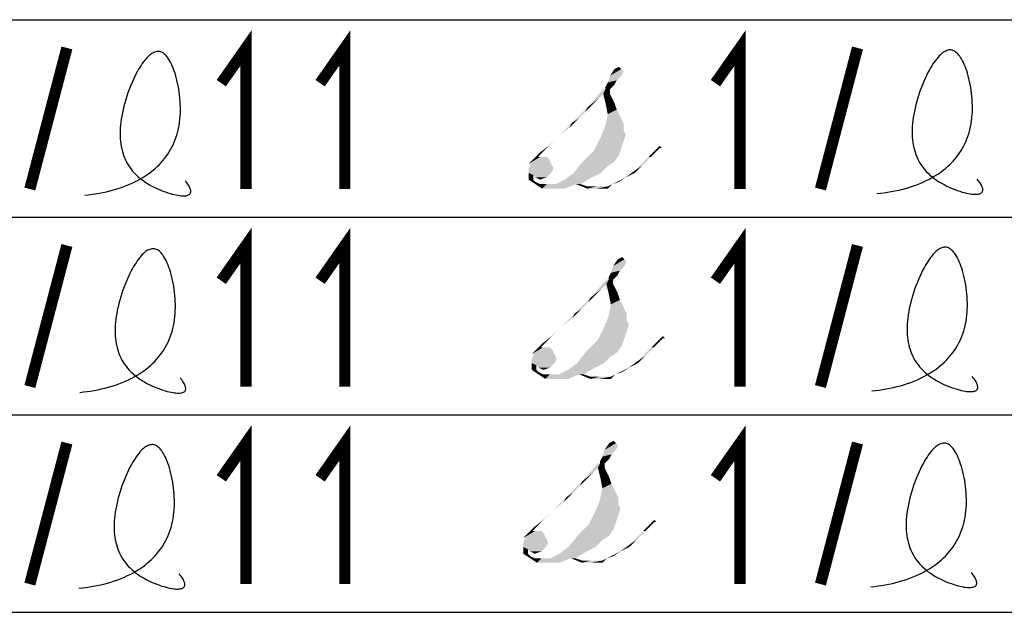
# Model space of a CAD drawing. Extents: x 28 to 410, y 33 to 287.
# Tile 38 of 41: x 356 to 374, y 262 to 273. Entities that reach past the tile are written whole.
import ezdxf

# ---------------------------------------------------------------- set-up
doc = ezdxf.new("R2010")
doc.units = 0
doc.header["$LTSCALE"] = 23.1
doc.layers.get('0').update_dxf_attribs({"linetype": 'CONTINUOUS'})
doc.layers.add('ALL_NOTE', color=7, linetype='CONTINUOUS')

msp = doc.modelspace()

# ---------------------------------------------------------------- linework, layer by layer
at = {"color": 2, "linetype": 'CONTINUOUS'}
for p, q in [((180.93, 272.946), (409.93, 272.946)), ((180.93, 269.446), (409.93, 269.446)), ((180.93, 265.946), (409.93, 265.946)), ((180.93, 262.446), (409.93, 262.446))]:
    msp.add_line(p, q, dxfattribs=at)
for points in [[(357.575, 269.839), (357.639, 269.845), (357.703, 269.853), (357.767, 269.862), (357.831, 269.873), (357.895, 269.885), (357.958, 269.898), (358.02, 269.913), (358.083, 269.93), (358.144, 269.948), (358.205, 269.968), (358.265, 269.989), (358.324, 270.012), (358.383, 270.036), (358.44, 270.062), (358.496, 270.09), (358.551, 270.12), (358.604, 270.151), (358.656, 270.185), (358.707, 270.22), (358.756, 270.256), (358.792, 270.286), (358.828, 270.317), (358.862, 270.348), (358.896, 270.381), (358.928, 270.415), (358.959, 270.45), (358.988, 270.487), (359.017, 270.524), (359.044, 270.563), (359.07, 270.603), (359.094, 270.644), (359.117, 270.686), (359.139, 270.73), (359.159, 270.775), (359.177, 270.821), (359.194, 270.869), (359.209, 270.917), (359.223, 270.967), (359.235, 271.019), (359.245, 271.071), (359.253, 271.125), (359.26, 271.181), (359.265, 271.237), (359.267, 271.289), (359.268, 271.342), (359.268, 271.395), (359.266, 271.449), (359.263, 271.503), (359.259, 271.557), (359.253, 271.611), (359.246, 271.665), (359.238, 271.719), (359.228, 271.772), (359.218, 271.823), (359.206, 271.874), (359.194, 271.924), (359.18, 271.972), (359.167, 272.013), (359.154, 272.052), (359.139, 272.09), (359.124, 272.126), (359.109, 272.16), (359.093, 272.193), (359.076, 272.223), (359.058, 272.251), (359.044, 272.272), (359.029, 272.291), (359.014, 272.309), (358.999, 272.325), (358.983, 272.339), (358.968, 272.352), (358.951, 272.362), (358.935, 272.371), (358.918, 272.377), (358.901, 272.382), (358.884, 272.384), (358.867, 272.384), (358.849, 272.382), (358.831, 272.378), (358.813, 272.373), (358.795, 272.365), (358.777, 272.355), (358.759, 272.344), (358.74, 272.331), (358.722, 272.316), (358.704, 272.3), (358.681, 272.278), (358.659, 272.253), (358.637, 272.227), (358.614, 272.199), (358.592, 272.168), (358.571, 272.136), (358.549, 272.103), (358.528, 272.067), (358.507, 272.031), (358.48, 271.981), (358.455, 271.93), (358.43, 271.877), (358.406, 271.822), (358.383, 271.766), (358.36, 271.709), (358.339, 271.651), (358.319, 271.592), (358.301, 271.533), (358.283, 271.473), (358.267, 271.414), (358.253, 271.354), (358.24, 271.296), (358.229, 271.237), (358.22, 271.184), (358.213, 271.132), (358.208, 271.081), (358.204, 271.031), (358.201, 270.981), (358.2, 270.932), (358.201, 270.884), (358.203, 270.837), (358.207, 270.79), (358.213, 270.744), (358.22, 270.7), (358.229, 270.656), (358.24, 270.613), (358.253, 270.57), (358.268, 270.529), (358.284, 270.489), (358.302, 270.449), (358.322, 270.41), (358.344, 270.373), (358.368, 270.336), (358.394, 270.3), (358.422, 270.265), (358.452, 270.231), (358.484, 270.198), (358.517, 270.166), (358.553, 270.135), (358.592, 270.106), (358.632, 270.077), (358.674, 270.049), (358.718, 270.022), (358.765, 269.996), (358.814, 269.971), (358.865, 269.948), (358.91, 269.929), (358.955, 269.91), (359.002, 269.894), (359.048, 269.878), (359.085, 269.867), (359.122, 269.857), (359.157, 269.848), (359.192, 269.84), (359.226, 269.834), (359.253, 269.83), (359.279, 269.827), (359.304, 269.825), (359.327, 269.825), (359.349, 269.826), (359.369, 269.828), (359.385, 269.832), (359.399, 269.836), (359.412, 269.841), (359.423, 269.848), (359.433, 269.856), (359.44, 269.865), (359.446, 269.875), (359.449, 269.884), (359.451, 269.893), (359.452, 269.903), (359.452, 269.914), (359.45, 269.926), (359.447, 269.939), (359.443, 269.952), (359.437, 269.967), (359.43, 269.982), (359.421, 269.998), (359.411, 270.015), (359.4, 270.033), (359.387, 270.052), (359.372, 270.072), (359.355, 270.093)], [(371.6, 269.865), (371.664, 269.872), (371.728, 269.879), (371.792, 269.889), (371.856, 269.899), (371.919, 269.911), (371.983, 269.925), (372.045, 269.94), (372.107, 269.956), (372.169, 269.974), (372.23, 269.994), (372.29, 270.015), (372.349, 270.038), (372.408, 270.063), (372.465, 270.089), (372.521, 270.117), (372.576, 270.147), (372.629, 270.178), (372.681, 270.211), (372.732, 270.246), (372.781, 270.283), (372.817, 270.312), (372.853, 270.343), (372.887, 270.375), (372.92, 270.408), (372.952, 270.442), (372.983, 270.477), (373.013, 270.513), (373.042, 270.551), (373.069, 270.59), (373.095, 270.629), (373.119, 270.671), (373.142, 270.713), (373.163, 270.757), (373.184, 270.801), (373.202, 270.848), (373.219, 270.895), (373.234, 270.944), (373.248, 270.994), (373.26, 271.045), (373.27, 271.098), (373.278, 271.152), (373.285, 271.207), (373.289, 271.264), (373.292, 271.316), (373.293, 271.368), (373.293, 271.422), (373.291, 271.475), (373.288, 271.53), (373.284, 271.584), (373.278, 271.638), (373.271, 271.692), (373.263, 271.745), (373.253, 271.798), (373.243, 271.85), (373.231, 271.901), (373.218, 271.95), (373.205, 271.998), (373.192, 272.039), (373.178, 272.079), (373.164, 272.116), (373.149, 272.152), (373.134, 272.187), (373.117, 272.219), (373.101, 272.25), (373.083, 272.278), (373.069, 272.299), (373.054, 272.318), (373.039, 272.336), (373.024, 272.352), (373.008, 272.366), (372.992, 272.378), (372.976, 272.389), (372.96, 272.397), (372.943, 272.404), (372.926, 272.408), (372.909, 272.411), (372.891, 272.411), (372.874, 272.409), (372.856, 272.405), (372.838, 272.399), (372.82, 272.391), (372.802, 272.382), (372.784, 272.37), (372.765, 272.357), (372.747, 272.343), (372.729, 272.326), (372.706, 272.304), (372.684, 272.28), (372.661, 272.254), (372.639, 272.225), (372.617, 272.195), (372.595, 272.163), (372.574, 272.129), (372.553, 272.094), (372.532, 272.057), (372.505, 272.008), (372.48, 271.956), (372.455, 271.903), (372.431, 271.849), (372.407, 271.793), (372.385, 271.735), (372.364, 271.677), (372.344, 271.619), (372.326, 271.559), (372.308, 271.5), (372.292, 271.44), (372.278, 271.381), (372.265, 271.322), (372.254, 271.264), (372.245, 271.211), (372.238, 271.159), (372.233, 271.108), (372.228, 271.057), (372.226, 271.008), (372.225, 270.959), (372.226, 270.91), (372.228, 270.863), (372.232, 270.817), (372.238, 270.771), (372.245, 270.726), (372.254, 270.682), (372.265, 270.639), (372.278, 270.597), (372.292, 270.556), (372.309, 270.515), (372.327, 270.476), (372.347, 270.437), (372.369, 270.399), (372.393, 270.362), (372.419, 270.327), (372.447, 270.292), (372.477, 270.258), (372.508, 270.225), (372.542, 270.193), (372.578, 270.162), (372.616, 270.132), (372.657, 270.103), (372.699, 270.075), (372.743, 270.048), (372.79, 270.023), (372.839, 269.998), (372.89, 269.974), (372.934, 269.955), (372.98, 269.937), (373.026, 269.92), (373.073, 269.905), (373.11, 269.893), (373.146, 269.883), (373.182, 269.874), (373.217, 269.867), (373.251, 269.86), (373.278, 269.856), (373.304, 269.854), (373.329, 269.852), (373.352, 269.852), (373.374, 269.853), (373.394, 269.855), (373.41, 269.858), (373.424, 269.862), (373.437, 269.868), (373.448, 269.874), (373.457, 269.882), (373.465, 269.891), (373.471, 269.901), (373.474, 269.91), (373.476, 269.92), (373.477, 269.93), (373.477, 269.941), (373.475, 269.953), (373.472, 269.965), (373.468, 269.979), (373.462, 269.993), (373.455, 270.008), (373.446, 270.025), (373.436, 270.042), (373.425, 270.06), (373.411, 270.079), (373.397, 270.099), (373.38, 270.119)], [(357.486, 266.343), (357.55, 266.35), (357.614, 266.358), (357.678, 266.367), (357.742, 266.378), (357.806, 266.39), (357.869, 266.403), (357.932, 266.418), (357.994, 266.435), (358.055, 266.453), (358.116, 266.472), (358.176, 266.494), (358.236, 266.517), (358.294, 266.541), (358.351, 266.567), (358.407, 266.595), (358.462, 266.625), (358.515, 266.656), (358.568, 266.689), (358.618, 266.724), (358.667, 266.761), (358.704, 266.791), (358.739, 266.821), (358.773, 266.853), (358.807, 266.886), (358.839, 266.92), (358.87, 266.955), (358.899, 266.992), (358.928, 267.029), (358.955, 267.068), (358.981, 267.108), (359.005, 267.149), (359.028, 267.191), (359.05, 267.235), (359.07, 267.28), (359.088, 267.326), (359.105, 267.373), (359.12, 267.422), (359.134, 267.472), (359.146, 267.523), (359.156, 267.576), (359.165, 267.63), (359.171, 267.685), (359.176, 267.742), (359.178, 267.794), (359.179, 267.847), (359.179, 267.9), (359.177, 267.954), (359.174, 268.008), (359.17, 268.062), (359.164, 268.116), (359.157, 268.17), (359.149, 268.224), (359.14, 268.276), (359.129, 268.328), (359.117, 268.379), (359.105, 268.429), (359.091, 268.477), (359.078, 268.518), (359.065, 268.557), (359.05, 268.595), (359.036, 268.631), (359.02, 268.665), (359.004, 268.698), (358.987, 268.728), (358.97, 268.756), (358.955, 268.777), (358.941, 268.796), (358.926, 268.814), (358.91, 268.83), (358.895, 268.844), (358.879, 268.857), (358.863, 268.867), (358.846, 268.876), (358.829, 268.882), (358.812, 268.887), (358.795, 268.889), (358.778, 268.889), (358.76, 268.887), (358.742, 268.883), (358.724, 268.877), (358.706, 268.87), (358.688, 268.86), (358.67, 268.849), (358.652, 268.836), (358.633, 268.821), (358.615, 268.805), (358.592, 268.783), (358.57, 268.758), (358.548, 268.732), (358.526, 268.704), (358.504, 268.673), (358.482, 268.641), (358.46, 268.608), (358.439, 268.572), (358.418, 268.535), (358.392, 268.486), (358.366, 268.435), (358.341, 268.382), (358.317, 268.327), (358.294, 268.271), (358.271, 268.214), (358.25, 268.156), (358.23, 268.097), (358.212, 268.038), (358.195, 267.978), (358.179, 267.919), (358.164, 267.859), (358.151, 267.8), (358.14, 267.742), (358.132, 267.689), (358.124, 267.637), (358.119, 267.586), (358.115, 267.536), (358.112, 267.486), (358.111, 267.437), (358.112, 267.389), (358.114, 267.341), (358.118, 267.295), (358.124, 267.249), (358.131, 267.205), (358.141, 267.161), (358.152, 267.117), (358.164, 267.075), (358.179, 267.034), (358.195, 266.993), (358.213, 266.954), (358.233, 266.915), (358.255, 266.878), (358.279, 266.841), (358.305, 266.805), (358.333, 266.77), (358.363, 266.736), (358.395, 266.703), (358.429, 266.671), (358.465, 266.64), (358.503, 266.61), (358.543, 266.582), (358.585, 266.554), (358.63, 266.527), (358.676, 266.501), (358.725, 266.476), (358.776, 266.452), (358.821, 266.433), (358.866, 266.415), (358.913, 266.398), (358.959, 266.383), (358.996, 266.372), (359.033, 266.361), (359.069, 266.353), (359.104, 266.345), (359.137, 266.339), (359.164, 266.335), (359.19, 266.332), (359.215, 266.33), (359.238, 266.33), (359.26, 266.331), (359.28, 266.333), (359.296, 266.336), (359.31, 266.341), (359.323, 266.346), (359.334, 266.353), (359.344, 266.36), (359.352, 266.369), (359.357, 266.38), (359.361, 266.388), (359.362, 266.398), (359.363, 266.408), (359.363, 266.419), (359.361, 266.431), (359.358, 266.444), (359.354, 266.457), (359.348, 266.471), (359.341, 266.487), (359.332, 266.503), (359.322, 266.52), (359.311, 266.538), (359.298, 266.557), (359.283, 266.577), (359.267, 266.598)], [(371.511, 266.37), (371.575, 266.376), (371.639, 266.384), (371.703, 266.394), (371.767, 266.404), (371.831, 266.416), (371.894, 266.43), (371.956, 266.445), (372.019, 266.461), (372.08, 266.479), (372.141, 266.499), (372.201, 266.52), (372.26, 266.543), (372.319, 266.568), (372.376, 266.594), (372.432, 266.622), (372.487, 266.651), (372.54, 266.683), (372.592, 266.716), (372.643, 266.751), (372.692, 266.788), (372.728, 266.817), (372.764, 266.848), (372.798, 266.88), (372.832, 266.913), (372.864, 266.947), (372.895, 266.982), (372.924, 267.018), (372.953, 267.056), (372.98, 267.094), (373.006, 267.134), (373.03, 267.175), (373.053, 267.218), (373.075, 267.262), (373.095, 267.306), (373.113, 267.353), (373.13, 267.4), (373.145, 267.449), (373.159, 267.499), (373.171, 267.55), (373.181, 267.603), (373.189, 267.657), (373.196, 267.712), (373.201, 267.769), (373.203, 267.82), (373.204, 267.873), (373.204, 267.926), (373.202, 267.98), (373.199, 268.034), (373.195, 268.089), (373.189, 268.143), (373.182, 268.197), (373.174, 268.25), (373.164, 268.303), (373.154, 268.355), (373.142, 268.406), (373.13, 268.455), (373.116, 268.503), (373.103, 268.544), (373.09, 268.583), (373.075, 268.621), (373.06, 268.657), (373.045, 268.692), (373.029, 268.724), (373.012, 268.754), (372.994, 268.783), (372.98, 268.803), (372.965, 268.823), (372.95, 268.84), (372.935, 268.856), (372.919, 268.871), (372.904, 268.883), (372.887, 268.894), (372.871, 268.902), (372.854, 268.909), (372.837, 268.913), (372.82, 268.915), (372.803, 268.916), (372.785, 268.914), (372.767, 268.91), (372.749, 268.904), (372.731, 268.896), (372.713, 268.887), (372.695, 268.875), (372.676, 268.862), (372.658, 268.848), (372.64, 268.831), (372.617, 268.809), (372.595, 268.785), (372.573, 268.758), (372.55, 268.73), (372.528, 268.7), (372.507, 268.668), (372.485, 268.634), (372.464, 268.599), (372.443, 268.562), (372.416, 268.513), (372.391, 268.461), (372.366, 268.408), (372.342, 268.354), (372.319, 268.298), (372.296, 268.24), (372.275, 268.182), (372.255, 268.123), (372.237, 268.064), (372.219, 268.005), (372.203, 267.945), (372.189, 267.886), (372.176, 267.827), (372.165, 267.769), (372.156, 267.716), (372.149, 267.664), (372.144, 267.613), (372.14, 267.562), (372.137, 267.512), (372.136, 267.463), (372.137, 267.415), (372.139, 267.368), (372.143, 267.322), (372.149, 267.276), (372.156, 267.231), (372.165, 267.187), (372.176, 267.144), (372.189, 267.102), (372.204, 267.06), (372.22, 267.02), (372.238, 266.98), (372.258, 266.942), (372.28, 266.904), (372.304, 266.867), (372.33, 266.832), (372.358, 266.797), (372.388, 266.763), (372.42, 266.73), (372.453, 266.698), (372.489, 266.667), (372.527, 266.637), (372.568, 266.608), (372.61, 266.58), (372.654, 266.553), (372.701, 266.527), (372.75, 266.503), (372.801, 266.479), (372.846, 266.46), (372.891, 266.442), (372.938, 266.425), (372.984, 266.409), (373.021, 266.398), (373.058, 266.388), (373.093, 266.379), (373.128, 266.371), (373.162, 266.365), (373.189, 266.361), (373.215, 266.359), (373.24, 266.357), (373.263, 266.357), (373.285, 266.358), (373.305, 266.36), (373.321, 266.363), (373.335, 266.367), (373.348, 266.373), (373.359, 266.379), (373.369, 266.387), (373.376, 266.396), (373.382, 266.406), (373.385, 266.415), (373.387, 266.424), (373.388, 266.435), (373.388, 266.446), (373.386, 266.457), (373.383, 266.47), (373.379, 266.484), (373.373, 266.498), (373.366, 266.513), (373.357, 266.529), (373.347, 266.546), (373.336, 266.565), (373.323, 266.583), (373.308, 266.603), (373.291, 266.624)], [(357.469, 262.873), (357.533, 262.879), (357.597, 262.887), (357.661, 262.896), (357.725, 262.907), (357.788, 262.919), (357.851, 262.932), (357.914, 262.947), (357.976, 262.964), (358.038, 262.982), (358.099, 263.002), (358.159, 263.023), (358.218, 263.046), (358.276, 263.07), (358.333, 263.096), (358.39, 263.124), (358.444, 263.154), (358.498, 263.185), (358.55, 263.219), (358.601, 263.254), (358.65, 263.29), (358.686, 263.32), (358.721, 263.35), (358.756, 263.382), (358.789, 263.415), (358.821, 263.449), (358.852, 263.484), (358.882, 263.521), (358.91, 263.558), (358.937, 263.597), (358.963, 263.637), (358.988, 263.678), (359.011, 263.72), (359.032, 263.764), (359.052, 263.809), (359.071, 263.855), (359.088, 263.902), (359.103, 263.951), (359.116, 264.001), (359.128, 264.053), (359.139, 264.105), (359.147, 264.159), (359.153, 264.215), (359.158, 264.271), (359.161, 264.323), (359.162, 264.376), (359.162, 264.429), (359.16, 264.483), (359.157, 264.537), (359.152, 264.591), (359.147, 264.645), (359.14, 264.699), (359.131, 264.753), (359.122, 264.806), (359.111, 264.857), (359.1, 264.908), (359.087, 264.958), (359.073, 265.006), (359.061, 265.047), (359.047, 265.086), (359.033, 265.124), (359.018, 265.16), (359.002, 265.194), (358.986, 265.227), (358.969, 265.257), (358.952, 265.285), (358.938, 265.306), (358.923, 265.325), (358.908, 265.343), (358.893, 265.359), (358.877, 265.373), (358.861, 265.386), (358.845, 265.396), (358.828, 265.405), (358.812, 265.411), (358.795, 265.416), (358.778, 265.418), (358.76, 265.418), (358.743, 265.416), (358.725, 265.412), (358.707, 265.407), (358.689, 265.399), (358.671, 265.389), (358.652, 265.378), (358.634, 265.365), (358.616, 265.35), (358.597, 265.334), (358.575, 265.312), (358.552, 265.287), (358.53, 265.261), (358.508, 265.233), (358.486, 265.202), (358.464, 265.17), (358.443, 265.137), (358.421, 265.101), (358.4, 265.064), (358.374, 265.015), (358.348, 264.964), (358.323, 264.911), (358.299, 264.856), (358.276, 264.8), (358.254, 264.743), (358.233, 264.685), (358.213, 264.626), (358.194, 264.567), (358.177, 264.507), (358.161, 264.448), (358.147, 264.388), (358.134, 264.329), (358.123, 264.271), (358.114, 264.218), (358.107, 264.166), (358.101, 264.115), (358.097, 264.065), (358.095, 264.015), (358.094, 263.966), (358.094, 263.918), (358.097, 263.871), (358.101, 263.824), (358.106, 263.778), (358.114, 263.734), (358.123, 263.69), (358.134, 263.647), (358.147, 263.604), (358.161, 263.563), (358.178, 263.523), (358.196, 263.483), (358.216, 263.444), (358.238, 263.407), (358.262, 263.37), (358.288, 263.334), (358.315, 263.299), (358.345, 263.265), (358.377, 263.232), (358.411, 263.2), (358.447, 263.169), (358.485, 263.14), (358.525, 263.111), (358.568, 263.083), (358.612, 263.056), (358.659, 263.03), (358.707, 263.005), (358.759, 262.982), (358.803, 262.962), (358.849, 262.944), (358.895, 262.928), (358.942, 262.912), (358.979, 262.901), (359.015, 262.891), (359.051, 262.882), (359.086, 262.874), (359.12, 262.868), (359.147, 262.864), (359.173, 262.861), (359.197, 262.859), (359.221, 262.859), (359.243, 262.86), (359.263, 262.862), (359.278, 262.866), (359.293, 262.87), (359.306, 262.875), (359.317, 262.882), (359.326, 262.89), (359.334, 262.899), (359.34, 262.909), (359.343, 262.918), (359.345, 262.927), (359.346, 262.937), (359.345, 262.948), (359.344, 262.96), (359.341, 262.973), (359.336, 262.986), (359.331, 263.001), (359.323, 263.016), (359.315, 263.032), (359.305, 263.049), (359.293, 263.067), (359.28, 263.086), (359.265, 263.106), (359.249, 263.127)], [(371.494, 262.899), (371.558, 262.906), (371.622, 262.913), (371.686, 262.923), (371.749, 262.933), (371.813, 262.945), (371.876, 262.959), (371.939, 262.974), (372.001, 262.99), (372.063, 263.008), (372.124, 263.028), (372.184, 263.049), (372.243, 263.072), (372.301, 263.097), (372.358, 263.123), (372.414, 263.151), (372.469, 263.18), (372.523, 263.212), (372.575, 263.245), (372.625, 263.28), (372.674, 263.317), (372.711, 263.346), (372.746, 263.377), (372.781, 263.409), (372.814, 263.442), (372.846, 263.476), (372.877, 263.511), (372.907, 263.547), (372.935, 263.585), (372.962, 263.623), (372.988, 263.663), (373.013, 263.705), (373.036, 263.747), (373.057, 263.791), (373.077, 263.835), (373.096, 263.882), (373.112, 263.929), (373.128, 263.978), (373.141, 264.028), (373.153, 264.079), (373.163, 264.132), (373.172, 264.186), (373.178, 264.241), (373.183, 264.298), (373.186, 264.35), (373.187, 264.402), (373.186, 264.456), (373.185, 264.509), (373.182, 264.564), (373.177, 264.618), (373.171, 264.672), (373.164, 264.726), (373.156, 264.779), (373.147, 264.832), (373.136, 264.884), (373.125, 264.935), (373.112, 264.984), (373.098, 265.032), (373.085, 265.073), (373.072, 265.112), (373.058, 265.15), (373.043, 265.186), (373.027, 265.221), (373.011, 265.253), (372.994, 265.283), (372.977, 265.312), (372.962, 265.332), (372.948, 265.352), (372.933, 265.369), (372.917, 265.385), (372.902, 265.4), (372.886, 265.412), (372.87, 265.423), (372.853, 265.431), (372.837, 265.438), (372.82, 265.442), (372.802, 265.444), (372.785, 265.445), (372.767, 265.443), (372.75, 265.439), (372.732, 265.433), (372.714, 265.425), (372.695, 265.416), (372.677, 265.404), (372.659, 265.391), (372.64, 265.377), (372.622, 265.36), (372.6, 265.338), (372.577, 265.314), (372.555, 265.288), (372.533, 265.259), (372.511, 265.229), (372.489, 265.197), (372.468, 265.163), (372.446, 265.128), (372.425, 265.091), (372.399, 265.042), (372.373, 264.99), (372.348, 264.937), (372.324, 264.883), (372.301, 264.827), (372.279, 264.769), (372.258, 264.711), (372.238, 264.653), (372.219, 264.593), (372.202, 264.534), (372.186, 264.474), (372.172, 264.415), (372.159, 264.356), (372.148, 264.298), (372.139, 264.245), (372.132, 264.193), (372.126, 264.142), (372.122, 264.091), (372.119, 264.041), (372.119, 263.993), (372.119, 263.944), (372.122, 263.897), (372.126, 263.851), (372.131, 263.805), (372.139, 263.76), (372.148, 263.716), (372.159, 263.673), (372.172, 263.631), (372.186, 263.59), (372.202, 263.549), (372.221, 263.51), (372.241, 263.471), (372.263, 263.433), (372.287, 263.396), (372.312, 263.361), (372.34, 263.326), (372.37, 263.292), (372.402, 263.259), (372.436, 263.227), (372.472, 263.196), (372.51, 263.166), (372.55, 263.137), (372.592, 263.109), (372.637, 263.082), (372.683, 263.057), (372.732, 263.032), (372.783, 263.008), (372.828, 262.989), (372.874, 262.971), (372.92, 262.954), (372.966, 262.939), (373.003, 262.927), (373.04, 262.917), (373.076, 262.908), (373.111, 262.901), (373.145, 262.894), (373.172, 262.89), (373.198, 262.888), (373.222, 262.886), (373.246, 262.886), (373.267, 262.887), (373.287, 262.889), (373.303, 262.892), (373.318, 262.896), (373.33, 262.902), (373.342, 262.908), (373.351, 262.916), (373.359, 262.925), (373.365, 262.935), (373.368, 262.944), (373.37, 262.953), (373.371, 262.964), (373.37, 262.975), (373.368, 262.986), (373.365, 262.999), (373.361, 263.013), (373.355, 263.027), (373.348, 263.042), (373.34, 263.058), (373.33, 263.076), (373.318, 263.094), (373.305, 263.113), (373.29, 263.132), (373.274, 263.153)]]:
    msp.add_lwpolyline(points, dxfattribs=at)
at = {"layer": 'ALL_NOTE', "color": 2, "linetype": 'CONTINUOUS', "const_width": 0.2}
for points in [[(359.992, 271.821), (360.43, 272.446), (360.43, 269.946)], [(361.742, 271.821), (362.18, 272.446), (362.18, 269.946)], [(368.742, 271.821), (369.18, 272.446), (369.18, 269.946)], [(356.602, 269.946), (357.258, 272.446)], [(370.602, 269.946), (371.258, 272.446)], [(359.992, 268.321), (360.43, 268.946), (360.43, 266.446)], [(361.742, 268.321), (362.18, 268.946), (362.18, 266.446)], [(368.742, 268.321), (369.18, 268.946), (369.18, 266.446)], [(356.602, 266.446), (357.258, 268.946)], [(370.602, 266.446), (371.258, 268.946)], [(359.992, 264.821), (360.43, 265.446), (360.43, 262.946)], [(361.742, 264.821), (362.18, 265.446), (362.18, 262.946)], [(368.742, 264.821), (369.18, 265.446), (369.18, 262.946)], [(356.602, 262.946), (357.258, 265.446)], [(370.602, 262.946), (371.258, 265.446)]]:
    msp.add_lwpolyline(points, dxfattribs=at)
at = {"layer": 'ALL_NOTE', "color": 2, "linetype": 'CONTINUOUS'}
for points in [[(367.075, 272.072), (367.115, 272.032), (366.875, 271.952)], [(367.075, 272.072), (366.875, 271.952), (366.955, 272.072)], [(366.875, 271.952), (367.115, 272.032), (367.075, 271.952)], [(366.955, 272.072), (367.035, 272.112), (367.075, 272.072)], [(366.955, 271.792), (366.795, 271.752), (366.835, 271.832)], [(367.075, 271.952), (366.995, 271.872), (366.835, 271.832)], [(367.075, 271.952), (366.835, 271.832), (366.875, 271.952)], [(366.835, 271.832), (366.995, 271.872), (366.955, 271.792)], [(366.795, 271.712), (366.755, 271.632), (366.475, 271.392)], [(366.795, 271.712), (366.475, 271.392), (366.755, 271.712)], [(366.755, 271.632), (366.875, 271.712), (366.875, 271.632)], [(366.795, 271.712), (366.875, 271.712), (366.755, 271.632)], [(366.795, 271.752), (366.955, 271.792), (366.915, 271.752)], [(366.915, 271.752), (366.795, 271.712), (366.795, 271.752)], [(366.795, 271.712), (366.915, 271.752), (366.875, 271.712)], [(366.755, 271.632), (366.675, 271.552), (366.475, 271.392)], [(366.675, 271.552), (366.555, 271.432), (366.475, 271.392)], [(366.875, 271.632), (366.795, 271.472), (366.755, 271.632)], [(366.875, 271.632), (366.915, 271.552), (366.795, 271.472)], [(366.795, 271.472), (366.915, 271.552), (366.955, 271.472)], [(366.435, 271.312), (366.195, 271.112), (366.475, 271.392)], [(366.435, 271.312), (366.315, 271.192), (366.195, 271.112)], [(366.475, 271.392), (366.555, 271.432), (366.435, 271.312)], [(366.955, 271.472), (366.835, 271.272), (366.795, 271.472)], [(366.955, 271.472), (366.995, 271.352), (366.835, 271.272)], [(366.835, 271.272), (366.995, 271.352), (367.075, 271.192)], [(366.195, 271.112), (366.315, 271.192), (366.155, 271.032)], [(367.075, 271.192), (366.795, 271.072), (366.835, 271.272)], [(367.075, 271.192), (367.115, 271.112), (366.795, 271.072)], [(365.955, 270.872), (365.915, 270.832), (366.195, 271.112)], [(366.195, 271.112), (366.155, 271.032), (365.955, 270.872)], [(367.115, 270.992), (366.715, 270.872), (366.795, 271.072)], [(367.115, 270.992), (367.155, 270.912), (366.715, 270.872)], [(366.795, 271.072), (367.115, 271.112), (367.115, 270.992)], [(365.795, 270.712), (365.635, 270.592), (365.915, 270.832)], [(365.915, 270.832), (365.955, 270.872), (365.795, 270.712)], [(367.115, 270.792), (366.595, 270.632), (366.715, 270.872)], [(367.115, 270.792), (367.075, 270.672), (366.595, 270.632)], [(366.715, 270.872), (367.155, 270.912), (367.115, 270.792)], [(365.635, 270.592), (365.795, 270.712), (365.595, 270.512)], [(367.035, 270.552), (366.395, 270.432), (366.595, 270.632)], [(366.595, 270.632), (367.075, 270.672), (367.035, 270.552)], [(367.755, 270.672), (367.555, 270.512), (367.715, 270.672)], [(367.555, 270.512), (367.755, 270.672), (367.595, 270.512)], [(367.755, 270.672), (367.715, 270.672), (367.755, 270.712)], [(367.755, 270.672), (367.755, 270.712), (367.795, 270.672)], [(365.595, 270.512), (365.435, 270.392), (365.635, 270.592)], [(365.755, 270.512), (365.795, 270.472), (365.435, 270.392)], [(365.675, 270.512), (365.755, 270.512), (365.435, 270.392)], [(365.635, 270.512), (365.675, 270.512), (365.435, 270.392)], [(365.595, 270.512), (365.635, 270.512), (365.435, 270.392)], [(365.475, 270.392), (365.435, 270.392), (365.795, 270.472)], [(365.475, 270.392), (365.795, 270.472), (365.835, 270.392)], [(366.955, 270.432), (366.835, 270.352), (366.235, 270.232)], [(366.955, 270.432), (366.235, 270.232), (366.395, 270.432)], [(366.395, 270.432), (367.035, 270.552), (366.955, 270.432)], [(367.595, 270.512), (367.435, 270.352), (367.315, 270.272)], [(367.595, 270.512), (367.315, 270.272), (367.555, 270.512)], [(365.835, 270.392), (365.435, 270.312), (365.475, 270.392)], [(365.435, 270.312), (365.835, 270.392), (365.875, 270.312)], [(365.875, 270.312), (365.435, 270.232), (365.435, 270.312)], [(365.435, 270.232), (365.875, 270.312), (365.835, 270.232)], [(366.235, 270.232), (366.835, 270.352), (366.715, 270.232)], [(367.155, 270.152), (367.075, 270.112), (367.315, 270.272)], [(367.315, 270.272), (367.315, 270.232), (367.155, 270.152)], [(367.315, 270.272), (367.435, 270.352), (367.315, 270.232)], [(365.435, 270.232), (365.835, 270.232), (365.515, 270.192)], [(365.515, 270.192), (365.435, 270.112), (365.435, 270.232)], [(365.435, 270.112), (365.515, 270.192), (365.515, 270.112)], [(365.515, 270.112), (365.555, 270.032), (365.435, 270.112)], [(365.515, 270.192), (365.835, 270.232), (365.795, 270.192)], [(365.795, 270.192), (365.555, 270.152), (365.515, 270.192)], [(365.515, 270.112), (365.555, 270.072), (365.555, 270.032)], [(365.555, 270.152), (365.795, 270.192), (365.755, 270.152)], [(365.755, 270.152), (365.635, 270.112), (365.555, 270.152)], [(365.915, 270.032), (366.075, 270.112), (366.555, 270.152)], [(366.275, 270.032), (365.915, 270.032), (366.555, 270.152)], [(366.715, 270.232), (366.555, 270.152), (366.075, 270.112)], [(366.715, 270.232), (366.075, 270.112), (366.235, 270.232)], [(366.275, 270.032), (366.555, 270.152), (366.355, 270.032)], [(366.915, 270.032), (366.835, 269.992), (367.075, 270.112)], [(367.075, 270.112), (367.035, 270.072), (366.915, 270.032)], [(367.075, 270.112), (367.155, 270.152), (367.035, 270.072)], [(365.555, 270.032), (365.555, 270.072), (365.635, 270.032)], [(365.635, 270.032), (365.675, 269.952), (365.555, 270.032)], [(365.635, 270.032), (365.755, 270.032), (365.675, 269.952)], [(365.915, 270.032), (366.275, 270.032), (365.675, 269.952)], [(365.755, 270.032), (365.915, 270.032), (365.675, 269.952)], [(365.835, 269.952), (365.675, 269.952), (366.275, 270.032)], [(365.835, 269.952), (366.275, 270.032), (366.075, 269.952)], [(366.355, 270.032), (366.475, 269.952), (366.275, 270.032)], [(366.355, 270.032), (366.475, 269.992), (366.475, 269.952)], [(366.635, 269.992), (366.835, 269.992), (366.475, 269.952)], [(366.475, 269.992), (366.635, 269.992), (366.475, 269.952)], [(366.635, 269.952), (366.475, 269.952), (366.835, 269.992)], [(366.715, 269.952), (366.635, 269.952), (366.835, 269.992)], [(366.835, 269.952), (366.715, 269.952), (366.835, 269.992)], [(366.835, 269.992), (366.915, 270.032), (366.835, 269.952)], [(367.131, 268.701), (367.171, 268.661), (366.931, 268.581)], [(367.131, 268.701), (366.931, 268.581), (367.011, 268.701)], [(367.011, 268.701), (367.091, 268.741), (367.131, 268.701)], [(367.131, 268.581), (367.051, 268.501), (366.891, 268.461)], [(367.131, 268.581), (366.891, 268.461), (366.931, 268.581)], [(366.931, 268.581), (367.171, 268.661), (367.131, 268.581)], [(366.851, 268.341), (366.811, 268.261), (366.531, 268.021)], [(366.851, 268.341), (366.531, 268.021), (366.811, 268.341)], [(366.811, 268.261), (366.931, 268.341), (366.931, 268.261)], [(366.851, 268.341), (366.931, 268.341), (366.811, 268.261)], [(367.011, 268.421), (366.851, 268.381), (366.891, 268.461)], [(366.851, 268.381), (367.011, 268.421), (366.971, 268.381)], [(366.971, 268.381), (366.851, 268.341), (366.851, 268.381)], [(366.851, 268.341), (366.971, 268.381), (366.931, 268.341)], [(366.891, 268.461), (367.051, 268.501), (367.011, 268.421)], [(366.811, 268.261), (366.731, 268.181), (366.531, 268.021)], [(366.731, 268.181), (366.611, 268.061), (366.531, 268.021)], [(366.931, 268.261), (366.851, 268.101), (366.811, 268.261)], [(366.931, 268.261), (366.971, 268.181), (366.851, 268.101)], [(366.851, 268.101), (366.971, 268.181), (367.011, 268.101)], [(366.491, 267.941), (366.251, 267.741), (366.531, 268.021)], [(366.531, 268.021), (366.611, 268.061), (366.491, 267.941)], [(367.011, 268.101), (366.891, 267.901), (366.851, 268.101)], [(367.011, 268.101), (367.051, 267.981), (366.891, 267.901)], [(366.251, 267.741), (366.371, 267.821), (366.211, 267.661)], [(366.491, 267.941), (366.371, 267.821), (366.251, 267.741)], [(367.131, 267.821), (366.851, 267.701), (366.891, 267.901)], [(367.131, 267.821), (367.171, 267.741), (366.851, 267.701)], [(366.891, 267.901), (367.051, 267.981), (367.131, 267.821)], [(366.011, 267.501), (365.971, 267.461), (366.251, 267.741)], [(366.251, 267.741), (366.211, 267.661), (366.011, 267.501)], [(367.171, 267.621), (366.771, 267.501), (366.851, 267.701)], [(366.851, 267.701), (367.171, 267.741), (367.171, 267.621)], [(365.971, 267.461), (366.011, 267.501), (365.851, 267.341)], [(367.171, 267.421), (366.651, 267.261), (366.771, 267.501)], [(367.171, 267.621), (367.211, 267.541), (366.771, 267.501)], [(366.771, 267.501), (367.211, 267.541), (367.171, 267.421)], [(365.691, 267.221), (365.851, 267.341), (365.651, 267.141)], [(365.851, 267.341), (365.691, 267.221), (365.971, 267.461)], [(367.171, 267.421), (367.131, 267.301), (366.651, 267.261)], [(366.651, 267.261), (367.131, 267.301), (367.091, 267.181)], [(367.811, 267.301), (367.611, 267.141), (367.771, 267.301)], [(367.611, 267.141), (367.811, 267.301), (367.651, 267.141)], [(367.811, 267.301), (367.771, 267.301), (367.811, 267.341)], [(367.811, 267.301), (367.811, 267.341), (367.851, 267.301)], [(365.651, 267.141), (365.491, 267.021), (365.691, 267.221)], [(365.811, 267.141), (365.851, 267.101), (365.491, 267.021)], [(365.731, 267.141), (365.811, 267.141), (365.491, 267.021)], [(365.691, 267.141), (365.731, 267.141), (365.491, 267.021)], [(365.651, 267.141), (365.691, 267.141), (365.491, 267.021)], [(367.091, 267.181), (366.451, 267.061), (366.651, 267.261)], [(366.451, 267.061), (367.091, 267.181), (367.011, 267.061)], [(367.651, 267.141), (367.491, 266.981), (367.371, 266.901)], [(367.651, 267.141), (367.371, 266.901), (367.611, 267.141)], [(365.531, 267.021), (365.491, 267.021), (365.851, 267.101)], [(365.891, 267.021), (365.491, 266.941), (365.531, 267.021)], [(365.491, 266.941), (365.891, 267.021), (365.931, 266.941)], [(365.531, 267.021), (365.851, 267.101), (365.891, 267.021)], [(367.011, 267.061), (366.891, 266.981), (366.291, 266.861)], [(367.011, 267.061), (366.291, 266.861), (366.451, 267.061)], [(366.291, 266.861), (366.891, 266.981), (366.771, 266.861)], [(367.371, 266.901), (367.491, 266.981), (367.371, 266.861)], [(365.931, 266.941), (365.491, 266.861), (365.491, 266.941)], [(365.491, 266.861), (365.931, 266.941), (365.891, 266.861)], [(365.491, 266.861), (365.891, 266.861), (365.571, 266.821)], [(365.571, 266.821), (365.491, 266.741), (365.491, 266.861)], [(365.491, 266.741), (365.571, 266.821), (365.571, 266.741)], [(365.571, 266.821), (365.891, 266.861), (365.851, 266.821)], [(365.851, 266.821), (365.611, 266.781), (365.571, 266.821)], [(365.611, 266.781), (365.851, 266.821), (365.811, 266.781)], [(365.811, 266.781), (365.691, 266.741), (365.611, 266.781)], [(365.971, 266.661), (366.131, 266.741), (366.611, 266.781)], [(366.331, 266.661), (365.971, 266.661), (366.611, 266.781)], [(366.771, 266.861), (366.611, 266.781), (366.131, 266.741)], [(366.771, 266.861), (366.131, 266.741), (366.291, 266.861)], [(366.331, 266.661), (366.611, 266.781), (366.411, 266.661)], [(367.131, 266.741), (367.211, 266.781), (367.091, 266.701)], [(367.211, 266.781), (367.131, 266.741), (367.371, 266.901)], [(367.371, 266.901), (367.371, 266.861), (367.211, 266.781)], [(365.571, 266.741), (365.611, 266.661), (365.491, 266.741)], [(365.571, 266.741), (365.611, 266.701), (365.611, 266.661)], [(365.611, 266.661), (365.611, 266.701), (365.691, 266.661)], [(365.691, 266.661), (365.731, 266.581), (365.611, 266.661)], [(365.691, 266.661), (365.811, 266.661), (365.731, 266.581)], [(365.971, 266.661), (366.331, 266.661), (365.731, 266.581)], [(365.811, 266.661), (365.971, 266.661), (365.731, 266.581)], [(365.891, 266.581), (365.731, 266.581), (366.331, 266.661)], [(365.891, 266.581), (366.331, 266.661), (366.131, 266.581)], [(366.411, 266.661), (366.531, 266.581), (366.331, 266.661)], [(366.411, 266.661), (366.531, 266.621), (366.531, 266.581)], [(366.691, 266.621), (366.891, 266.621), (366.531, 266.581)], [(366.531, 266.621), (366.691, 266.621), (366.531, 266.581)], [(366.691, 266.581), (366.531, 266.581), (366.891, 266.621)], [(366.771, 266.581), (366.691, 266.581), (366.891, 266.621)], [(366.891, 266.581), (366.771, 266.581), (366.891, 266.621)], [(366.971, 266.661), (366.891, 266.621), (367.131, 266.741)], [(366.891, 266.621), (366.971, 266.661), (366.891, 266.581)], [(367.131, 266.741), (367.091, 266.701), (366.971, 266.661)], [(366.981, 265.444), (367.021, 265.404), (366.781, 265.324)], [(366.981, 265.444), (366.781, 265.324), (366.861, 265.444)], [(366.781, 265.324), (367.021, 265.404), (366.981, 265.324)], [(366.861, 265.444), (366.941, 265.484), (366.981, 265.444)], [(366.861, 265.164), (366.701, 265.124), (366.741, 265.204)], [(366.981, 265.324), (366.901, 265.244), (366.741, 265.204)], [(366.981, 265.324), (366.741, 265.204), (366.781, 265.324)], [(366.741, 265.204), (366.901, 265.244), (366.861, 265.164)], [(366.701, 265.084), (366.661, 265.004), (366.381, 264.764)], [(366.701, 265.084), (366.381, 264.764), (366.661, 265.084)], [(366.661, 265.004), (366.781, 265.084), (366.781, 265.004)], [(366.701, 265.084), (366.781, 265.084), (366.661, 265.004)], [(366.701, 265.124), (366.861, 265.164), (366.821, 265.124)], [(366.821, 265.124), (366.701, 265.084), (366.701, 265.124)], [(366.701, 265.084), (366.821, 265.124), (366.781, 265.084)], [(366.661, 265.004), (366.581, 264.924), (366.381, 264.764)], [(366.581, 264.924), (366.461, 264.804), (366.381, 264.764)], [(366.781, 265.004), (366.701, 264.844), (366.661, 265.004)], [(366.781, 265.004), (366.821, 264.924), (366.701, 264.844)], [(366.701, 264.844), (366.821, 264.924), (366.861, 264.844)], [(366.341, 264.684), (366.101, 264.484), (366.381, 264.764)], [(366.341, 264.684), (366.221, 264.564), (366.101, 264.484)], [(366.381, 264.764), (366.461, 264.804), (366.341, 264.684)], [(366.861, 264.844), (366.741, 264.644), (366.701, 264.844)], [(366.861, 264.844), (366.901, 264.724), (366.741, 264.644)], [(366.741, 264.644), (366.901, 264.724), (366.981, 264.564)], [(366.101, 264.484), (366.221, 264.564), (366.061, 264.404)], [(366.981, 264.564), (366.701, 264.444), (366.741, 264.644)], [(366.981, 264.564), (367.021, 264.484), (366.701, 264.444)], [(365.861, 264.244), (365.821, 264.204), (366.101, 264.484)], [(366.101, 264.484), (366.061, 264.404), (365.861, 264.244)], [(367.021, 264.364), (366.621, 264.244), (366.701, 264.444)], [(367.021, 264.364), (367.061, 264.284), (366.621, 264.244)], [(366.701, 264.444), (367.021, 264.484), (367.021, 264.364)], [(365.701, 264.084), (365.541, 263.964), (365.821, 264.204)], [(365.821, 264.204), (365.861, 264.244), (365.701, 264.084)], [(367.021, 264.164), (366.501, 264.004), (366.621, 264.244)], [(367.021, 264.164), (366.981, 264.044), (366.501, 264.004)], [(366.621, 264.244), (367.061, 264.284), (367.021, 264.164)], [(365.541, 263.964), (365.701, 264.084), (365.501, 263.884)], [(366.941, 263.924), (366.301, 263.804), (366.501, 264.004)], [(366.501, 264.004), (366.981, 264.044), (366.941, 263.924)], [(367.661, 264.044), (367.461, 263.884), (367.621, 264.044)], [(367.461, 263.884), (367.661, 264.044), (367.501, 263.884)], [(367.661, 264.044), (367.621, 264.044), (367.661, 264.084)], [(367.661, 264.044), (367.661, 264.084), (367.701, 264.044)], [(365.501, 263.884), (365.341, 263.764), (365.541, 263.964)], [(365.661, 263.884), (365.701, 263.844), (365.341, 263.764)], [(365.581, 263.884), (365.661, 263.884), (365.341, 263.764)], [(365.541, 263.884), (365.581, 263.884), (365.341, 263.764)], [(365.501, 263.884), (365.541, 263.884), (365.341, 263.764)], [(365.381, 263.764), (365.341, 263.764), (365.701, 263.844)], [(365.381, 263.764), (365.701, 263.844), (365.741, 263.764)], [(366.861, 263.804), (366.741, 263.724), (366.141, 263.604)], [(366.861, 263.804), (366.141, 263.604), (366.301, 263.804)], [(366.301, 263.804), (366.941, 263.924), (366.861, 263.804)], [(367.501, 263.884), (367.341, 263.724), (367.221, 263.644)], [(367.501, 263.884), (367.221, 263.644), (367.461, 263.884)], [(365.741, 263.764), (365.341, 263.684), (365.381, 263.764)], [(365.341, 263.684), (365.741, 263.764), (365.781, 263.684)], [(365.781, 263.684), (365.341, 263.604), (365.341, 263.684)], [(365.341, 263.604), (365.781, 263.684), (365.741, 263.604)], [(366.141, 263.604), (366.741, 263.724), (366.621, 263.604)], [(367.061, 263.524), (366.981, 263.484), (367.221, 263.644)], [(367.221, 263.644), (367.221, 263.604), (367.061, 263.524)], [(367.221, 263.644), (367.341, 263.724), (367.221, 263.604)], [(365.341, 263.604), (365.741, 263.604), (365.421, 263.564)], [(365.421, 263.564), (365.341, 263.484), (365.341, 263.604)], [(365.341, 263.484), (365.421, 263.564), (365.421, 263.484)], [(365.421, 263.484), (365.461, 263.404), (365.341, 263.484)], [(365.421, 263.564), (365.741, 263.604), (365.701, 263.564)], [(365.701, 263.564), (365.461, 263.524), (365.421, 263.564)], [(365.421, 263.484), (365.461, 263.444), (365.461, 263.404)], [(365.461, 263.524), (365.701, 263.564), (365.661, 263.524)], [(365.661, 263.524), (365.541, 263.484), (365.461, 263.524)], [(365.821, 263.404), (365.981, 263.484), (366.461, 263.524)], [(366.181, 263.404), (365.821, 263.404), (366.461, 263.524)], [(366.621, 263.604), (366.461, 263.524), (365.981, 263.484)], [(366.621, 263.604), (365.981, 263.484), (366.141, 263.604)], [(366.181, 263.404), (366.461, 263.524), (366.261, 263.404)], [(366.821, 263.404), (366.741, 263.364), (366.981, 263.484)], [(366.981, 263.484), (366.941, 263.444), (366.821, 263.404)], [(366.981, 263.484), (367.061, 263.524), (366.941, 263.444)], [(365.461, 263.404), (365.461, 263.444), (365.541, 263.404)], [(365.541, 263.404), (365.581, 263.324), (365.461, 263.404)], [(365.541, 263.404), (365.661, 263.404), (365.581, 263.324)], [(365.821, 263.404), (366.181, 263.404), (365.581, 263.324)], [(365.661, 263.404), (365.821, 263.404), (365.581, 263.324)], [(365.741, 263.324), (365.581, 263.324), (366.181, 263.404)], [(365.741, 263.324), (366.181, 263.404), (365.981, 263.324)], [(366.261, 263.404), (366.381, 263.324), (366.181, 263.404)], [(366.261, 263.404), (366.381, 263.364), (366.381, 263.324)], [(366.541, 263.364), (366.741, 263.364), (366.381, 263.324)], [(366.381, 263.364), (366.541, 263.364), (366.381, 263.324)], [(366.541, 263.324), (366.381, 263.324), (366.741, 263.364)], [(366.621, 263.324), (366.541, 263.324), (366.741, 263.364)], [(366.741, 263.324), (366.621, 263.324), (366.741, 263.364)], [(366.741, 263.364), (366.821, 263.404), (366.741, 263.324)]]:
    msp.add_solid(points, dxfattribs=at)

doc.saveas('drawing.dxf')
